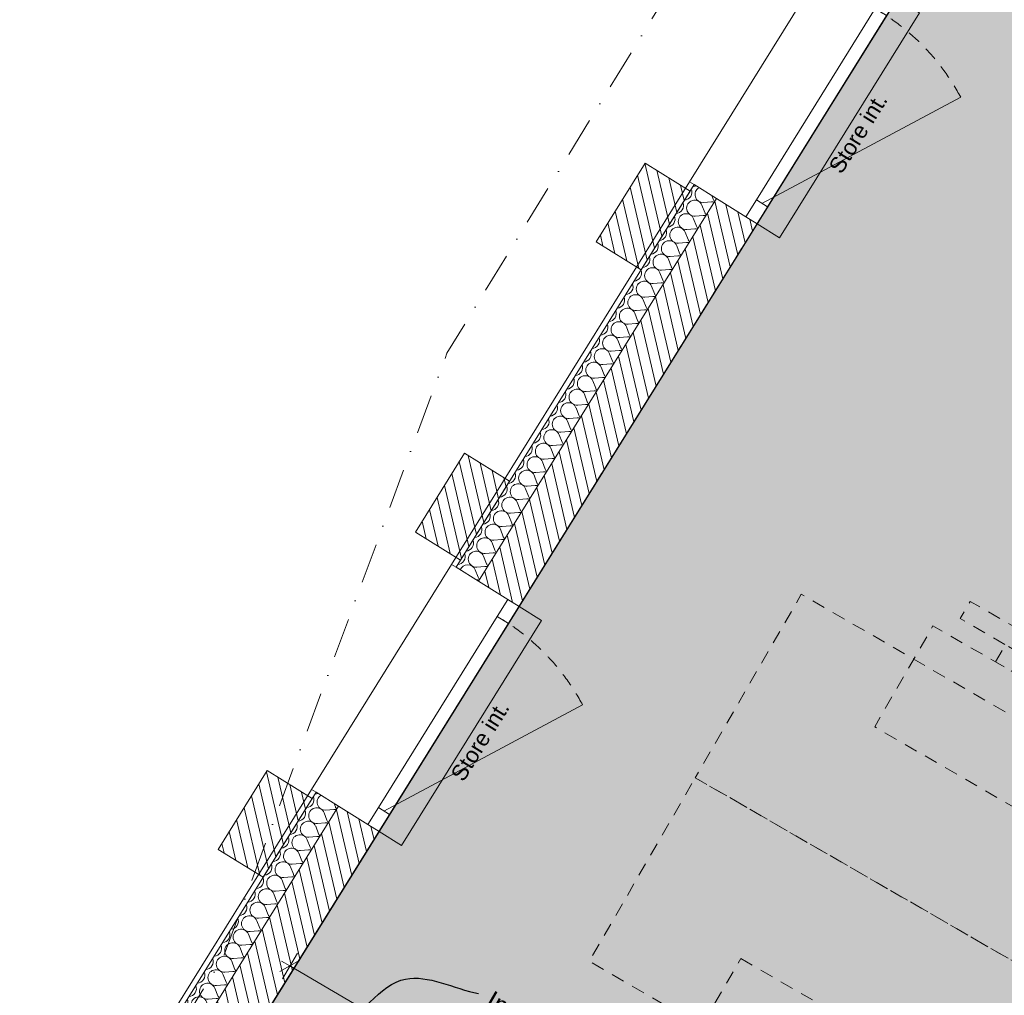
# Model space of a CAD drawing. Header units: millimetres. Extents: x -95266 to 45774, y -33242 to 22435.
# Tile 82 of 88: x -81989 to -78274, y 14528 to 18210. Entities that reach past the tile are written whole.
import ezdxf
from ezdxf.enums import TextEntityAlignment as Align

# ---------------------------------------------------------------- set-up
doc = ezdxf.new("R2010")
doc.units = ezdxf.units.MM
doc.header["$MEASUREMENT"] = 0
for name, pattern in [('! FIN Pointille', [87.5, 50, -37.5]), ('! STR Pointille', [87.5, 50, -37.5]), ('! URB Limite propriété', [300, 150, -75, 0, -75]), ('Tirets petits', [125, 75, -50])]:
    doc.linetypes.add(name, pattern=pattern)
for name, color, linetype in [('01-STR_Dalles.ARCHI', 7, 'Continuous'), ('01-STR_Murs extérieurs.ARCHI', 7, 'Continuous'), ('03-SURFACE _ Utile.ARCHI', 7, 'Continuous'), ('04-SOE_Faux Plafond.ARCHI', 7, 'Continuous'), ('04-SOE_Revetement de sol.ARCHI', 7, 'Continuous'), ('05-INF _ ANNOTATIONS.ARCHI', 7, 'Continuous'), ('05-INF _ COTATIONS.ARCHI', 7, 'Continuous'), ('06-REP _ EQUIP MOBI _ hors marché.ARCHI', 7, 'Continuous'), ('06-REP _ EQUIP MOBI _ marché.ARCHI', 7, 'Continuous'), ('Fenêtres Archicad', 7, 'Continuous'), ('Marques de fenêtre Archicad', 7, 'Continuous'), ('Marques de Zone Archicad', 7, 'Continuous'), ('Nouveau_07-VRD_Terrain EDL_Parcelle.ARCHI', 7, 'Continuous')]:
    doc.layers.add(name, color=color, linetype=linetype)
doc.styles.add('STYLE_GENERE_1', font='arial.ttf')
doc.styles.add('STYLE_GENERE_2', font='arial.ttf')
doc.dimstyles.new('STYLE_GENERE__1', dxfattribs={"dimtxt": 75, "dimasz": 57, "dimexe": 0.18, "dimexo": 50, "dimgap": 0, "dimtad": 1, "dimlfac": 0.001, "dimzin": 0, "dimdsep": 46, "dimtxsty": 'STYLE_GENERE_1', "dimblk": 'ARROWHEAD_2', "dimblk1": 'ARROWHEAD_2', "dimblk2": 'ARROWHEAD_2', "dimcen": 0.09, "dimclrd": 256, "dimclre": 256, "dimclrt": 256, "dimazin": 0, "dimtfac": 1, "dimtdec": 4, "dimtmove": 0, "dimatfit": 3, "dimfxl": 0, "dimtolj": 1, "dimtzin": 0, "dimarcsym": 0})
doc.dimstyles.new('STYLE_GENERE__2', dxfattribs={"dimtxt": 0.18, "dimasz": 57, "dimexe": 0.18, "dimexo": 0.0625, "dimgap": 0, "dimtad": 0, "dimtih": 1, "dimtoh": 1, "dimdec": 4, "dimzin": 0, "dimdsep": 46, "dimcen": 0.09, "dimadec": 0, "dimazin": 0, "dimtfac": 1, "dimtdec": 4, "dimtmove": 0, "dimatfit": 3, "dimldrblk": 'ARROWHEAD_16', "dimfxl": 0, "dimtolj": 1, "dimtzin": 0, "dimarcsym": 0})
pattern_1 = [(283.12592, (0, 0), (36.52025, 8.515946), [])]

# ---------------------------------------------------------------- blocks, each defined once
blk = doc.blocks.new('Dalle_1_2', base_point=(-76490.4, 21808.4))
at = {"layer": '01-STR_Dalles.ARCHI', "color": 7, "linetype": 'Continuous', "lineweight": 5, "flags": 128}
blk.add_lwpolyline([(-76490.4, 21808.4), (-87291.7, 4437.9), (-82006.1, 1387.3), (-82425.9, 539.4), (-77581.8, -2296.9), (-72433.7, 6489), (-56478, -2855), (-54056.4, -4268.9), (-54717.7, -5397.6), (-55839.4, -4740.4), (-56513, -5890.1), (-48741.5, -10399.6), (-47429.1, -8161.6), (-44547, -9851.7), (-45759.6, -11920.3), (-44179.8, -12831.6), (-42533.9, -10035.9), (-41442, -10665.3), (-36023.4, -1555.2)], close=True, dxfattribs=at)
blk = doc.blocks.new('SRU__12_2', base_point=(-72946.4, 17552.5))
at = {"layer": '03-SURFACE _ Utile.ARCHI', "linetype": 'Continuous', "lineweight": 0, "true_color": 0xffdad2}
blk.add_hatch(color=254, dxfattribs=at).paths.add_polyline_path([(-76490.4, 21808.4), (-81271, 14120.2), (-78092.6, 12257.8), (-76599.2, 14806.5), (-75361.8, 14081.5), (-74211.7, 16044.4), (-72270.4, 14906.9), (-72449.2, 14601.8), (-70290.1, 13341.4), (-70031.3, 13189.8), (-69631.6, 12955.6), (-67489.3, 16611.6)])
at = {"layer": 'Marques de Zone Archicad', "color": 7, "lineweight": 5}
for tag, height, style, p in [('ROOM_NAME', 125, 'STYLE_GENERE_2', (-73133.8, 18199.2)), ('DUMMY_861', 125, 'STYLE_GENERE_2', (-72820.4, 18046.8)), ('measuredAreaCode', 100, 'STYLE_GENERE_1', (-73251.7, 18000.8)), ('DUMMY_862', 100, 'STYLE_GENERE_1', (-73349.9, 17830.7)), ('DUMMY_864', 100, 'STYLE_GENERE_1', (-73448.1, 17660.6)), ('DUMMY_863', 100, 'STYLE_GENERE_1', (-73079.3, 17674.4)), ('titleZoneLevel', 100, 'STYLE_GENERE_1', (-73546.3, 17490.5)), ('DUMMY_865', 100, 'STYLE_GENERE_1', (-73111.5, 17466.2))]:
    blk.add_attdef(tag, text='', height=height, rotation=329.9997, dxfattribs=dict(at, style=style)).set_placement(p, align=Align.TOP_LEFT)
blk = doc.blocks.new('Dalle_8_2', base_point=(-87291.7, 4437.9))
at = {"layer": '04-SOE_Faux Plafond.ARCHI', "color": 252, "linetype": 'Tirets petits', "lineweight": 5, "flags": 128}
blk.add_lwpolyline([(-87291.7, 4437.9), (-76490.4, 21808.4), (-36023.4, -1555.2), (-39411.7, -7251.8), (-41500.3, -6028), (-43890.9, -4627.3), (-44756.4, -6104.4), (-53251, -1126.9), (-52156.1, 745.7), (-53422.7, 1487.9), (-53460.6, 1423.2), (-53841, 1646.1), (-57988.5, 4076.8), (-57988.2, 4077.3), (-63007.5, 7016.8), (-62958, 7101.4), (-66320.9, 9071.9), (-66373.3, 8982.4), (-70933.1, 11661), (-70035.8, 13192.4), (-72449.2, 14601.8), (-72270.4, 14906.9), (-74211.7, 16044.4), (-75399.8, 14016.8), (-76572.4, 14703.9), (-78078.4, 12133.6), (-80174.3, 8556.8), (-78961.8, 7856.7), (-78041.3, 9427.6), (-72585.2, 6230.6), (-77581.8, -2296.9), (-82427.2, 536.8), (-82006.1, 1387.3)], close=True, dxfattribs=at)
blk = doc.blocks.new('Dalle_16_2', base_point=(-87291.7, 4437.9))
at = {"layer": '04-SOE_Revetement de sol.ARCHI', "color": 7, "linetype": 'Continuous', "lineweight": 5, "flags": 128}
blk.add_lwpolyline([(-87291.7, 4437.9), (-76490.4, 21808.4), (-50739, 6940.8)], dxfattribs=at)
blk = doc.blocks.new('*X156')
at = {"layer": '01-STR_Murs extérieurs.ARCHI', "color": 7, "linetype": 'Continuous', "lineweight": 5}
for p, q in [((-80802.7, 15251.7), (-80798.1, 15239.8)), ((-80840.6, 15216.8), (-80829.8, 15188.8)), ((-80834.3, 15227), (-80804.4, 15229.6)), ((-80872.3, 15165.8), (-80861.4, 15137.9)), ((-80866, 15176), (-80836.1, 15178.6)), ((-80897.7, 15125), (-80867.8, 15127.7)), ((-80904, 15114.9), (-80893.1, 15086.9)), ((-80935.7, 15063.9), (-80924.8, 15035.9)), ((-80929.3, 15074.1), (-80899.5, 15076.7)), ((-80967.4, 15013), (-80956.5, 14985)), ((-80961, 15023.1), (-80931.1, 15025.8)), ((-80992.7, 14972.2), (-80962.8, 14974.8)), ((-80999, 14962), (-80988.2, 14934)), ((-81030.7, 14911), (-81019.9, 14883.1)), ((-81024.4, 14921.2), (-80994.5, 14923.8)), ((-81062.4, 14860.1), (-81051.5, 14832.1)), ((-81056.1, 14870.3), (-81026.2, 14872.9)), ((-81087.8, 14819.3), (-81057.9, 14821.9)), ((-81094.1, 14809.1), (-81083.2, 14781.2)), ((-81125.8, 14758.2), (-81114.9, 14730.2)), ((-81119.4, 14768.4), (-81089.6, 14771)), ((-81151.1, 14717.4), (-81121.2, 14720)), ((-81157.5, 14707.2), (-81146.6, 14679.3)), ((-81189.1, 14656.3), (-81178.3, 14628.3)), ((-81182.8, 14666.5), (-81152.9, 14669.1)), ((-81220.8, 14605.3), (-81210, 14577.4)), ((-81214.5, 14615.5), (-81184.6, 14618.1)), ((-81246.2, 14564.6), (-81216.3, 14567.2)), ((-81252.5, 14554.4), (-81241.6, 14526.4)), ((-81284.2, 14503.4), (-81273.3, 14475.5)), ((-81277.9, 14513.6), (-81248, 14516.2)), ((-81315.9, 14452.5), (-81305, 14424.5)), ((-81309.5, 14462.7), (-81279.7, 14465.3)), ((-81341.2, 14411.7), (-81311.3, 14414.3)), ((-81347.6, 14401.5), (-81336.7, 14373.6)), ((-81379.2, 14350.6), (-81368.4, 14322.6)), ((-81372.9, 14360.8), (-81343, 14363.4)), ((-81404.6, 14309.8), (-81374.7, 14312.4)), ((-81410.9, 14299.6), (-81400.1, 14271.7)), ((-81442.6, 14248.7), (-81431.7, 14220.7)), ((-81436.3, 14258.9), (-81406.4, 14261.5)), ((-81474.3, 14197.7), (-81463.4, 14169.7)), ((-81468, 14207.9), (-81438.1, 14210.5)), ((-81499.6, 14156.9), (-81469.8, 14159.6)), ((-81506, 14146.8), (-81495.1, 14118.8)), ((-81537.7, 14095.8), (-81526.8, 14067.8)), ((-81531.3, 14106), (-81501.4, 14108.6)), ((-81569.3, 14044.9), (-81558.5, 14016.9)), ((-81563, 14055), (-81533.1, 14057.7)), ((-81594.7, 14004.1), (-81564.8, 14006.7)), ((-81601, 13993.9), (-81590.2, 13965.9)), ((-81632.7, 13942.9), (-81621.8, 13915)), ((-81626.4, 13953.1), (-81596.5, 13955.7)), ((-81658.1, 13902.2), (-81628.2, 13904.8)), ((-81664.4, 13892), (-81653.5, 13864)), ((-81696.1, 13841), (-81685.2, 13813.1)), ((-81689.7, 13851.2), (-81659.9, 13853.8)), ((-81692, 13802.8), (-81691.5, 13802.9))]:
    blk.add_line(p, q, dxfattribs=at)
for centre, start, end in [((-80908.8, 15266.2), 328.1259, 22.4228), ((-80877.1, 15317.2), 273.829, 295.2147), ((-80836.9, 15256.8), 120.9541, 274.9958), ((-80908.8, 15266.2), 273.829, 328.1259), ((-80868.6, 15205.9), 21.256, 274.9958), ((-80770.1, 15250.6), 201.256, 221.6815), ((-80940.5, 15215.3), 273.829, 328.1259), ((-80940.5, 15215.3), 328.1259, 22.4228), ((-80801.8, 15199.7), 74.5703, 94.9958), ((-80972.2, 15164.3), 328.1259, 22.4228), ((-80900.3, 15154.9), 21.256, 274.9958), ((-80833.5, 15148.7), 74.5703, 94.9958), ((-80801.8, 15199.7), 201.256, 221.6815), ((-81003.8, 15113.4), 328.1259, 22.4228), ((-80972.2, 15164.3), 273.829, 328.1259), ((-80932, 15104), 21.256, 274.9958), ((-80865.2, 15097.8), 74.5703, 94.9958), ((-80833.5, 15148.7), 201.256, 221.6815), ((-81003.8, 15113.4), 273.829, 328.1259), ((-80963.6, 15053), 21.256, 274.9958), ((-80865.2, 15097.8), 201.256, 221.6815), ((-81035.5, 15062.4), 273.829, 328.1259), ((-81035.5, 15062.4), 328.1259, 22.4228), ((-80896.8, 15046.8), 74.5703, 94.9958), ((-81067.2, 15011.5), 328.1259, 22.4228), ((-80995.3, 15002.1), 21.256, 274.9958), ((-80928.5, 14995.9), 74.5703, 94.9958), ((-80896.8, 15046.8), 201.256, 221.6815), ((-81098.9, 14960.5), 328.1259, 22.4228), ((-81067.2, 15011.5), 273.829, 328.1259), ((-81027, 14951.1), 21.256, 274.9958), ((-80960.2, 14944.9), 74.5703, 94.9958), ((-80928.5, 14995.9), 201.256, 221.6815), ((-81098.9, 14960.5), 273.829, 328.1259), ((-80960.2, 14944.9), 201.256, 221.6815), ((-81130.6, 14909.5), 328.1259, 22.4228), ((-81058.7, 14900.2), 21.256, 274.9958), ((-80991.9, 14894), 74.5703, 94.9958), ((-81162.3, 14858.6), 328.1259, 22.4228), ((-81130.6, 14909.5), 273.829, 328.1259), ((-81090.4, 14849.2), 21.256, 274.9958), ((-81023.6, 14843), 74.5703, 94.9958), ((-80991.9, 14894), 201.256, 221.6815), ((-81162.3, 14858.6), 273.829, 328.1259), ((-81122.1, 14798.3), 21.256, 274.9958), ((-81055.3, 14792.1), 74.5703, 94.9958), ((-81023.6, 14843), 201.256, 221.6815), ((-81193.9, 14807.6), 273.829, 328.1259), ((-81193.9, 14807.6), 328.1259, 22.4228), ((-81225.6, 14756.7), 328.1259, 22.4228), ((-81153.7, 14747.3), 21.256, 274.9958), ((-81086.9, 14741.1), 74.5703, 94.9958), ((-81055.3, 14792.1), 201.256, 221.6815), ((-81257.3, 14705.7), 328.1259, 22.4228), ((-81225.6, 14756.7), 273.829, 328.1259), ((-81185.4, 14696.4), 21.256, 274.9958), ((-81118.6, 14690.2), 74.5703, 94.9958), ((-81086.9, 14741.1), 201.256, 221.6815), ((-81257.3, 14705.7), 273.829, 328.1259), ((-81217.1, 14645.4), 21.256, 274.9958), ((-81118.6, 14690.2), 201.256, 221.6815), ((-81289, 14654.8), 273.829, 328.1259), ((-81289, 14654.8), 328.1259, 22.4228), ((-81150.3, 14639.2), 74.5703, 94.9958), ((-81320.7, 14603.8), 328.1259, 22.4229), ((-81248.8, 14594.5), 21.256, 274.9958), ((-81182, 14588.2), 74.5703, 94.9958), ((-81150.3, 14639.2), 201.256, 221.6815), ((-81352.4, 14552.9), 328.1259, 22.4229), ((-81320.7, 14603.8), 273.829, 328.1259), ((-81280.5, 14543.5), 21.256, 274.9958), ((-81213.7, 14537.3), 74.5703, 94.9958), ((-81182, 14588.2), 201.256, 221.6816), ((-81352.4, 14552.9), 273.829, 328.1259), ((-81213.7, 14537.3), 201.256, 221.6816), ((-81384, 14501.9), 328.1259, 22.4229), ((-81312.2, 14492.5), 21.256, 274.9958), ((-81245.4, 14486.3), 74.5703, 94.9958), ((-81415.7, 14451), 328.1259, 22.4229), ((-81384, 14501.9), 273.829, 328.1259), ((-81343.8, 14441.6), 21.256, 274.9958), ((-81277, 14435.4), 74.5703, 94.9958), ((-81245.4, 14486.3), 201.256, 221.6816), ((-81415.7, 14451), 273.829, 328.1259), ((-81375.5, 14390.6), 21.256, 274.9958), ((-81308.7, 14384.4), 74.5703, 94.9958), ((-81277, 14435.4), 201.256, 221.6816), ((-81447.4, 14400), 273.829, 328.1259), ((-81447.4, 14400), 328.1259, 22.4229), ((-81479.1, 14349.1), 328.1259, 22.4229), ((-81407.2, 14339.7), 21.256, 274.9958), ((-81340.4, 14333.5), 74.5703, 94.9958), ((-81308.7, 14384.4), 201.256, 221.6816), ((-81510.8, 14298.1), 328.1259, 22.4229), ((-81479.1, 14349.1), 273.829, 328.1259), ((-81438.9, 14288.7), 21.256, 274.9958), ((-81372.1, 14282.5), 74.5703, 94.9958), ((-81340.4, 14333.5), 201.256, 221.6816), ((-81510.8, 14298.1), 273.829, 328.1259), ((-81470.6, 14237.8), 21.256, 274.9958), ((-81372.1, 14282.5), 201.256, 221.6816), ((-81542.5, 14247.2), 273.829, 328.1259), ((-81542.5, 14247.2), 328.1259, 22.4229), ((-81403.8, 14231.6), 74.5703, 94.9958), ((-81574.1, 14196.2), 328.1259, 22.4229), ((-81502.3, 14186.8), 21.256, 274.9958), ((-81435.5, 14180.6), 74.5703, 94.9958), ((-81403.8, 14231.6), 201.256, 221.6816), ((-81605.8, 14145.3), 328.1259, 22.4229), ((-81574.1, 14196.2), 273.829, 328.1259), ((-81533.9, 14135.9), 21.256, 274.9958), ((-81467.1, 14129.7), 74.5703, 94.9958), ((-81435.5, 14180.6), 201.256, 221.6816), ((-81605.8, 14145.3), 273.829, 328.1259), ((-81467.1, 14129.7), 201.256, 221.6816), ((-81637.5, 14094.3), 328.1259, 22.4229), ((-81565.6, 14084.9), 21.256, 274.9958), ((-81498.8, 14078.7), 74.5703, 94.9958), ((-81669.2, 14043.4), 328.1259, 22.4229), ((-81637.5, 14094.3), 273.829, 328.1259), ((-81597.3, 14034), 21.256, 274.9958), ((-81530.5, 14027.8), 74.5703, 94.9958), ((-81498.8, 14078.7), 201.256, 221.6816), ((-81669.2, 14043.4), 273.829, 328.1259), ((-81629, 13983), 21.256, 274.9958), ((-81562.2, 13976.8), 74.5702, 94.9958), ((-81530.5, 14027.8), 201.256, 221.6816), ((-81700.9, 13992.4), 273.829, 328.1259), ((-81700.9, 13992.4), 328.1259, 22.4229), ((-81732.6, 13941.4), 328.1259, 22.4229), ((-81660.7, 13932.1), 21.256, 274.9958), ((-81593.9, 13925.9), 74.5702, 94.9958), ((-81562.2, 13976.8), 201.256, 221.6816), ((-81764.2, 13890.5), 328.1259, 22.4229), ((-81732.6, 13941.4), 273.829, 328.1259), ((-81692.4, 13881.1), 21.256, 274.9958), ((-81625.6, 13874.9), 74.5702, 94.9958), ((-81593.9, 13925.9), 201.256, 221.6816), ((-81764.2, 13890.5), 273.829, 328.1259), ((-81724, 13830.2), 21.256, 160.2484), ((-81625.6, 13874.9), 201.256, 221.6816), ((-81795.9, 13839.5), 20.3112, 22.4229), ((-81657.2, 13824), 74.5702, 94.9958), ((-81688.9, 13773), 74.5702, 94.9958), ((-81657.2, 13824), 201.256, 221.6816)]:
    blk.add_arc(centre, 30, start, end, dxfattribs=at)
blk = doc.blocks.new('*X157')
at = {"layer": '01-STR_Murs extérieurs.ARCHI', "color": 7, "linetype": 'Continuous', "lineweight": 5}
for p, q in [((-79377.5, 17545.9), (-79372.3, 17532.6)), ((-79414.9, 17509.6), (-79404, 17481.7)), ((-79408.5, 17519.8), (-79378.7, 17522.4)), ((-79440.2, 17468.9), (-79410.3, 17471.5)), ((-79446.6, 17458.7), (-79435.7, 17430.7)), ((-79478.3, 17407.7), (-79467.4, 17379.8)), ((-79471.9, 17417.9), (-79442, 17420.5)), ((-79509.9, 17356.8), (-79499.1, 17328.8)), ((-79503.6, 17367), (-79473.7, 17369.6)), ((-79535.3, 17316), (-79505.4, 17318.6)), ((-79541.6, 17305.8), (-79530.7, 17277.9)), ((-79573.3, 17254.9), (-79562.4, 17226.9)), ((-79567, 17265.1), (-79537.1, 17267.7)), ((-79605, 17203.9), (-79594.1, 17176)), ((-79598.6, 17214.1), (-79568.8, 17216.7)), ((-79630.3, 17163.2), (-79600.4, 17165.8)), ((-79636.7, 17153), (-79625.8, 17125)), ((-79668.3, 17102), (-79657.5, 17074.1)), ((-79662, 17112.2), (-79632.1, 17114.8)), ((-79700, 17051.1), (-79689.2, 17023.1)), ((-79693.7, 17061.2), (-79663.8, 17063.9)), ((-79731.7, 17000.1), (-79720.8, 16972.1)), ((-79725.4, 17010.3), (-79695.5, 17012.9)), ((-79763.4, 16949.2), (-79752.5, 16921.2)), ((-79757.1, 16959.3), (-79727.2, 16962)), ((-79788.7, 16908.4), (-79758.9, 16911)), ((-79795.1, 16898.2), (-79784.2, 16870.2)), ((-79826.8, 16847.2), (-79815.9, 16819.3)), ((-79820.4, 16857.4), (-79790.5, 16860)), ((-79858.4, 16796.3), (-79847.6, 16768.3)), ((-79852.1, 16806.5), (-79822.2, 16809.1)), ((-79883.8, 16755.5), (-79853.9, 16758.1)), ((-79890.1, 16745.3), (-79879.3, 16717.4)), ((-79921.8, 16694.4), (-79910.9, 16666.4)), ((-79915.5, 16704.6), (-79885.6, 16707.2)), ((-79953.5, 16643.4), (-79942.6, 16615.5)), ((-79947.2, 16653.6), (-79917.3, 16656.2)), ((-79978.8, 16602.7), (-79949, 16605.3)), ((-79985.2, 16592.5), (-79974.3, 16564.5)), ((-80016.9, 16541.5), (-80006, 16513.6)), ((-80010.5, 16551.7), (-79980.6, 16554.3)), ((-80042.2, 16500.8), (-80012.3, 16503.4)), ((-80048.5, 16490.6), (-80037.7, 16462.6)), ((-80080.2, 16439.6), (-80069.4, 16411.7)), ((-80073.9, 16449.8), (-80044, 16452.4)), ((-80111.9, 16388.7), (-80101, 16360.7)), ((-80105.6, 16398.9), (-80075.7, 16401.5)), ((-80137.3, 16347.9), (-80107.4, 16350.5)), ((-80143.6, 16337.7), (-80132.7, 16309.8)), ((-80175.3, 16286.8), (-80164.4, 16258.8)), ((-80168.9, 16297), (-80139.1, 16299.6)), ((-80207, 16235.8), (-80196.1, 16207.9)), ((-80200.6, 16246), (-80170.7, 16248.6)), ((-80232.3, 16195.1), (-80202.4, 16197.7)), ((-80238.6, 16184.9), (-80227.8, 16156.9)), ((-80270.3, 16133.9), (-80259.5, 16106)), ((-80264, 16144.1), (-80234.1, 16146.7)), ((-80266.3, 16095.7), (-80265.8, 16095.8))]:
    blk.add_line(p, q, dxfattribs=at)
for centre, start, end in [((-79451.4, 17610), 273.8289, 297.1684), ((-79411.2, 17549.7), 119.0743, 274.9958), ((-79483, 17559.1), 273.8289, 328.1259), ((-79483, 17559.1), 328.1259, 22.4229), ((-79514.7, 17508.1), 328.1259, 22.4229), ((-79442.8, 17498.8), 21.256, 274.9958), ((-79376, 17492.5), 74.5703, 94.9958), ((-79344.4, 17543.5), 201.256, 221.6815), ((-79546.4, 17457.2), 328.1259, 22.4229), ((-79514.7, 17508.1), 273.8289, 328.1259), ((-79474.5, 17447.8), 21.256, 274.9958), ((-79407.7, 17441.6), 74.5703, 94.9958), ((-79376, 17492.5), 201.256, 221.6815), ((-79546.4, 17457.2), 273.829, 328.1259), ((-79506.2, 17396.8), 21.256, 274.9958), ((-79407.7, 17441.6), 201.256, 221.6815), ((-79578.1, 17406.2), 273.829, 328.1259), ((-79578.1, 17406.2), 328.1259, 22.4229), ((-79439.4, 17390.6), 74.5703, 94.9958), ((-79609.8, 17355.3), 328.1259, 22.4229), ((-79537.9, 17345.9), 21.256, 274.9958), ((-79471.1, 17339.7), 74.5703, 94.9958), ((-79439.4, 17390.6), 201.256, 221.6815), ((-79641.5, 17304.3), 328.1259, 22.4229), ((-79609.8, 17355.3), 273.829, 328.1259), ((-79569.6, 17294.9), 21.256, 274.9958), ((-79502.8, 17288.7), 74.5703, 94.9958), ((-79471.1, 17339.7), 201.256, 221.6815), ((-79641.5, 17304.3), 273.829, 328.1259), ((-79601.3, 17244), 21.256, 274.9958), ((-79502.8, 17288.7), 201.256, 221.6815), ((-79673.1, 17253.4), 273.829, 328.1259), ((-79673.1, 17253.4), 328.1259, 22.4229), ((-79534.5, 17237.8), 74.5703, 94.9958), ((-79704.8, 17202.4), 328.1259, 22.4229), ((-79632.9, 17193), 21.256, 274.9958), ((-79566.1, 17186.8), 74.5703, 94.9958), ((-79534.5, 17237.8), 201.256, 221.6815), ((-79736.5, 17151.5), 328.1259, 22.4229), ((-79704.8, 17202.4), 273.829, 328.1259), ((-79664.6, 17142.1), 21.256, 274.9958), ((-79597.8, 17135.9), 74.5703, 94.9958), ((-79566.1, 17186.8), 201.256, 221.6815), ((-79736.5, 17151.5), 273.829, 328.1259), ((-79768.2, 17100.5), 328.1259, 22.4229), ((-79696.3, 17091.1), 21.256, 274.9958), ((-79629.5, 17084.9), 74.5703, 94.9958), ((-79597.8, 17135.9), 201.256, 221.6815), ((-79799.9, 17049.6), 328.1259, 22.4229), ((-79768.2, 17100.5), 273.829, 328.1259), ((-79728, 17040.2), 21.256, 274.9958), ((-79661.2, 17034), 74.5703, 94.9958), ((-79629.5, 17084.9), 201.256, 221.6815), ((-79799.9, 17049.6), 273.829, 328.1259), ((-79759.7, 16989.2), 21.256, 274.9958), ((-79661.2, 17034), 201.256, 221.6815), ((-79831.6, 16998.6), 273.829, 328.1259), ((-79831.6, 16998.6), 328.1259, 22.4229), ((-79692.9, 16983), 74.5703, 94.9958), ((-79863.2, 16947.7), 328.1259, 22.4229), ((-79791.4, 16938.3), 21.256, 274.9958), ((-79724.6, 16932.1), 74.5703, 94.9958), ((-79692.9, 16983), 201.256, 221.6815), ((-79894.9, 16896.7), 328.1259, 22.4229), ((-79863.2, 16947.7), 273.829, 328.1259), ((-79823, 16887.3), 21.256, 274.9958), ((-79756.2, 16881.1), 74.5703, 94.9958), ((-79724.6, 16932.1), 201.256, 221.6815), ((-79894.9, 16896.7), 273.829, 328.1259), ((-79854.7, 16836.4), 21.256, 274.9958), ((-79756.2, 16881.1), 201.256, 221.6815), ((-79926.6, 16845.7), 273.829, 328.1259), ((-79926.6, 16845.7), 328.1259, 22.4229), ((-79787.9, 16830.2), 74.5703, 94.9958), ((-79958.3, 16794.8), 328.1259, 22.4229), ((-79886.4, 16785.4), 21.256, 274.9958), ((-79819.6, 16779.2), 74.5703, 94.9958), ((-79787.9, 16830.2), 201.256, 221.6815), ((-79990, 16743.8), 328.1259, 22.4229), ((-79958.3, 16794.8), 273.829, 328.1259), ((-79918.1, 16734.5), 21.256, 274.9958), ((-79851.3, 16728.3), 74.5703, 94.9958), ((-79819.6, 16779.2), 201.256, 221.6815), ((-79990, 16743.8), 273.829, 328.1259), ((-79851.3, 16728.3), 201.256, 221.6815), ((-80021.7, 16692.9), 328.1259, 22.4229), ((-79949.8, 16683.5), 21.256, 274.9958), ((-79883, 16677.3), 74.5703, 94.9958), ((-80053.3, 16641.9), 328.1259, 22.4229), ((-80021.7, 16692.9), 273.829, 328.1259), ((-79981.5, 16632.6), 21.256, 274.9958), ((-79914.7, 16626.4), 74.5703, 94.9958), ((-79883, 16677.3), 201.256, 221.6815), ((-80053.3, 16641.9), 273.829, 328.1259), ((-80013.1, 16581.6), 21.256, 274.9958), ((-79946.3, 16575.4), 74.5703, 94.9958), ((-79914.7, 16626.4), 201.256, 221.6816), ((-80085, 16591), 273.829, 328.1259), ((-80085, 16591), 328.1259, 22.4229), ((-80116.7, 16540), 328.1259, 22.4229), ((-80044.8, 16530.7), 21.256, 274.9958), ((-79978, 16524.4), 74.5703, 94.9958), ((-79946.3, 16575.4), 201.256, 221.6816), ((-80148.4, 16489.1), 328.1259, 22.4229), ((-80116.7, 16540), 273.829, 328.1259), ((-80076.5, 16479.7), 21.256, 274.9958), ((-80009.7, 16473.5), 74.5703, 94.9958), ((-79978, 16524.4), 201.256, 221.6816), ((-80148.4, 16489.1), 273.829, 328.1259), ((-80108.2, 16428.7), 21.256, 274.9958), ((-80009.7, 16473.5), 201.256, 221.6816), ((-80180.1, 16438.1), 273.829, 328.1259), ((-80180.1, 16438.1), 328.1259, 22.4228), ((-80041.4, 16422.5), 74.5703, 94.9958), ((-80211.8, 16387.2), 328.1259, 22.4228), ((-80139.9, 16377.8), 21.256, 274.9958), ((-80073.1, 16371.6), 74.5703, 94.9958), ((-80041.4, 16422.5), 201.256, 221.6816), ((-80243.4, 16336.2), 328.1259, 22.4228), ((-80211.8, 16387.2), 273.829, 328.1259), ((-80171.6, 16326.8), 21.256, 274.9958), ((-80104.8, 16320.6), 74.5703, 94.9958), ((-80073.1, 16371.6), 201.256, 221.6816), ((-80243.4, 16336.2), 273.829, 328.1259), ((-80104.8, 16320.6), 201.256, 221.6816), ((-80275.1, 16285.3), 328.1259, 22.4228), ((-80203.2, 16275.9), 21.256, 274.9958), ((-80136.4, 16269.7), 74.5703, 94.9958), ((-80306.8, 16234.3), 328.1259, 22.4228), ((-80275.1, 16285.3), 273.829, 328.1259), ((-80234.9, 16224.9), 21.256, 274.9958), ((-80168.1, 16218.7), 74.5703, 94.9958), ((-80136.4, 16269.7), 201.256, 221.6816), ((-80306.8, 16234.3), 273.829, 328.1259), ((-80266.6, 16174), 21.256, 274.9958), ((-80199.8, 16167.8), 74.5703, 94.9958), ((-80168.1, 16218.7), 201.256, 221.6816), ((-80338.5, 16183.4), 273.829, 328.1259), ((-80338.5, 16183.4), 328.1259, 22.4228), ((-80370.2, 16132.4), 20.3107, 22.4228), ((-80298.3, 16123), 21.256, 160.2487), ((-80231.5, 16116.8), 74.5703, 94.9958), ((-80199.8, 16167.8), 201.256, 221.6816), ((-80263.2, 16065.9), 74.5703, 94.9958), ((-80231.5, 16116.8), 201.256, 221.6816)]:
    blk.add_arc(centre, 30, start, end, dxfattribs=at)
blk = doc.blocks.new('Fenêtre 27')
at = {"layer": 'Fenêtres Archicad', "color": 8, "linetype": 'Continuous', "lineweight": 5}
blk.add_line((425, -25), (-311.1, 400), dxfattribs=at)
at = {"layer": 'Fenêtres Archicad', "color": 7, "linetype": 'Continuous', "lineweight": 5}
for p, q in [((-500, 0), (500, 0)), ((-500, 0), (-425, 0)), ((-500, 0), (-500, -50)), ((-500, 0), (-500, -50)), ((-425, 0), (-425, -50)), ((-425, 0), (425, 0)), ((425, -50), (425, 0)), ((425, 0), (500, 0)), ((500, 0), (500, -50)), ((500, 0), (500, -50)), ((-425, -50), (-500, -50)), ((-500, -50), (-500, -180)), ((425, -50), (-425, -50)), ((500, -50), (425, -50)), ((500, -50), (500, -180)), ((-500, -180), (-500, -280)), ((500, -180), (500, -280)), ((-500, -280), (-500, -300)), ((500, -280), (500, -300)), ((-500, -300), (500, -300))]:
    blk.add_line(p, q, dxfattribs=at)
at = {"layer": 'Fenêtres Archicad', "color": 8, "linetype": '! FIN Pointille', "lineweight": 5}
blk.add_arc((425, -25), 850, 150, 180, dxfattribs=at)
blk = doc.blocks.new('Marque fenêtre 27')
at = {"layer": 'Marques de fenêtre Archicad', "color": 7, "lineweight": 5, "style": 'STYLE_GENERE_1'}
for tag, p in [('DUMMY_233', (-164.7, -405.7)), ('strCust1Value', (-164.7, -419.4))]:
    blk.add_attdef(tag, text='', height=60, dxfattribs=at).set_placement(p, align=Align.TOP_LEFT)
blk = doc.blocks.new('Mur_17_2', base_point=(-87291.7, 4437.9))
at = {"layer": '01-STR_Murs extérieurs.ARCHI', "linetype": 'Continuous', "lineweight": 0, "true_color": 0x000000}
h = blk.add_hatch(dxfattribs=at)
h.set_pattern_fill('Hachure_simple_0002', color=18, style=0, pattern_type=2)
h.set_pattern_definition(pattern_1)
h.paths.add_polyline_path([(-80257.9, 16090.5), (-80105, 15995.4), (-79206.9, 17439.8), (-79359.7, 17534.9)])
h = blk.add_hatch(dxfattribs=at)
h.set_pattern_fill('Hachure_simple_0002', color=18, style=0, pattern_type=2)
h.set_pattern_definition(pattern_1)
h.paths.add_polyline_path([(-81683.6, 13797.6), (-81530.8, 13702.6), (-80633.1, 15146.2), (-80785.9, 15241.3)])
at = {"layer": '01-STR_Murs extérieurs.ARCHI', "color": 7, "linetype": 'Continuous', "lineweight": 5}
for p, q in [((-79444.6, 17587.7), (-80342.8, 16143.3)), ((-79444.6, 17587.7), (-79461.6, 17598.2)), ((-79359.7, 17534.9), (-79444.6, 17587.7)), ((-79359.7, 17534.9), (-80257.9, 16090.5)), ((-79249.3, 17466.2), (-79359.7, 17534.9)), ((-79206.9, 17439.8), (-79249.3, 17466.2)), ((-80342.8, 16143.3), (-80359.8, 16153.9)), ((-80257.9, 16090.5), (-80342.8, 16143.3)), ((-80147.5, 16021.8), (-80257.9, 16090.5)), ((-80105, 15995.4), (-80147.5, 16021.8)), ((-80870.9, 15294.1), (-81768.5, 13850.4)), ((-80870.9, 15294.1), (-80887.8, 15304.6)), ((-80785.9, 15241.3), (-80870.9, 15294.1)), ((-80785.9, 15241.3), (-81683.6, 13797.6)), ((-80675.5, 15172.6), (-80785.9, 15241.3)), ((-80633.1, 15146.2), (-80675.5, 15172.6))]:
    blk.add_line(p, q, dxfattribs=at)
at = {"layer": '01-STR_Murs extérieurs.ARCHI', "color": 7, "linetype": 'Continuous', "lineweight": 5, "flags": 128}
for points in [[(-79461.6, 17598.2), (-80359.8, 16153.9)], [(-80105, 15995.4), (-79206.9, 17439.8)], [(-80887.8, 15304.6), (-81785.5, 13861)], [(-81530.8, 13702.6), (-80633.1, 15146.2)]]:
    blk.add_lwpolyline(points, dxfattribs=at)
at = {"layer": '01-STR_Murs extérieurs.ARCHI', "color": 7, "lineweight": 5}
for name in ['*X157', '*X156']:
    blk.add_blockref(name, (0, 0), dxfattribs=at)
at = {"layer": 'Fenêtres Archicad', "color": 7, "linetype": 'Continuous', "lineweight": 5, "zscale": 1000, "rotation": 238.1259194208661}
for p in [(-78942.8, 17864.4), (-80369, 15570.8)]:
    blk.add_blockref('Fenêtre 27', p, dxfattribs=at)
at = {"layer": 'Marques de fenêtre Archicad', "color": 8, "lineweight": 5}
ref = blk.add_blockref('Marque fenêtre 27', (-79197.6, 18022.9), dxfattribs=dict(at, rotation=58.12591942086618))
ref.add_attrib('strCust1Value', 'Store int.', dxfattribs={"color": 7, "lineweight": 5, "height": 60, "rotation": 58.1259, "style": 'STYLE_GENERE_1'}).set_placement((-78940, 17655.1), align=Align.TOP_LEFT)
ref = blk.add_blockref('Marque fenêtre 27', (-80623.8, 15729.2), dxfattribs=dict(at, rotation=58.12591942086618))
ref.add_attrib('strCust1Value', 'Store int.', dxfattribs={"color": 7, "lineweight": 5, "height": 60, "rotation": 58.1259, "style": 'STYLE_GENERE_1'}).set_placement((-80366.2, 15361.5), align=Align.TOP_LEFT)
blk = doc.blocks.new('Mur_59_2', base_point=(-81070.4, 14973.2))
at = {"layer": '01-STR_Murs extérieurs.ARCHI', "linetype": 'Continuous', "lineweight": 0, "true_color": 0x000000}
h = blk.add_hatch(dxfattribs=at)
h.set_pattern_fill('Hachure_simple_0002', color=18, style=0, pattern_type=2)
h.set_pattern_definition([(103.12592, (0, 0), (36.52025, 8.515946), [])])
h.paths.add_polyline_path([(-81070.4, 14973.2), (-80885.6, 15270.4), (-81055.4, 15376), (-81240.2, 15078.8)])
at = {"layer": '01-STR_Murs extérieurs.ARCHI', "color": 7, "linetype": 'Continuous', "lineweight": 5, "flags": 128}
for points in [[(-81055.4, 15376), (-81240.2, 15078.8)], [(-80885.6, 15270.4), (-81055.4, 15376)], [(-81070.4, 14973.2), (-80885.6, 15270.4)], [(-81240.2, 15078.8), (-81070.4, 14973.2)]]:
    blk.add_lwpolyline(points, dxfattribs=at)
blk = doc.blocks.new('Mur_73_2', base_point=(-79644.6, 17266.1))
at = {"layer": '01-STR_Murs extérieurs.ARCHI', "linetype": 'Continuous', "lineweight": 0, "true_color": 0x000000}
h = blk.add_hatch(dxfattribs=at)
h.set_pattern_fill('Hachure_simple_0002', color=18, style=0, pattern_type=2)
h.set_pattern_definition([(103.12592, (0, 0), (36.52025, 8.515946), [])])
h.paths.add_polyline_path([(-79644.6, 17266.1), (-79459.8, 17563.3), (-79629.6, 17669), (-79814.4, 17371.7)])
at = {"layer": '01-STR_Murs extérieurs.ARCHI', "color": 7, "linetype": 'Continuous', "lineweight": 5, "flags": 128}
for points in [[(-79629.6, 17669), (-79814.4, 17371.7)], [(-79459.8, 17563.3), (-79629.6, 17669)], [(-79644.6, 17266.1), (-79459.8, 17563.3)], [(-79814.4, 17371.7), (-79644.6, 17266.1)]]:
    blk.add_lwpolyline(points, dxfattribs=at)
blk = doc.blocks.new('Mur_96_2', base_point=(-80325.8, 16170.6))
at = {"layer": '01-STR_Murs extérieurs.ARCHI', "linetype": 'Continuous', "lineweight": 0, "true_color": 0x000000}
h = blk.add_hatch(dxfattribs=at)
h.set_pattern_fill('Hachure_simple_0002', color=18, style=0, pattern_type=2)
h.set_pattern_definition([(103.12592, (0, 0), (36.52025, 8.515946), [])])
h.paths.add_polyline_path([(-80325.8, 16170.6), (-80141, 16467.8), (-80310.8, 16573.4), (-80495.7, 16276.2)])
at = {"layer": '01-STR_Murs extérieurs.ARCHI', "color": 7, "linetype": 'Continuous', "lineweight": 5, "flags": 128}
for points in [[(-80310.8, 16573.4), (-80495.7, 16276.2)], [(-80141, 16467.8), (-80310.8, 16573.4)], [(-80325.8, 16170.6), (-80141, 16467.8)], [(-80495.7, 16276.2), (-80325.8, 16170.6)]]:
    blk.add_lwpolyline(points, dxfattribs=at)
blk = doc.blocks.new('Poste de travail de bureau unique 27[30]_2', base_point=(-78054.5, 14548.9))
at = {"layer": '06-REP _ EQUIP MOBI _ hors marché.ARCHI', "color": 252, "linetype": '! STR Pointille', "lineweight": 5, "flags": 128}
for points in [[(-78054.5, 14548.9), (-79440.1, 15348.9), (-79040.1, 16041.7), (-77654.5, 15241.7)], [(-77996.3, 15779.7), (-78033.8, 15714.7), (-78440.8, 15949.7), (-78403.3, 16014.7)], [(-78226.4, 15231.2), (-78763.3, 15541.2), (-78543.3, 15922.3), (-78006.4, 15612.3)], [(-78307.3, 15786), (-78269.8, 15851), (-78204.8, 15813.5), (-78242.3, 15748.5)]]:
    blk.add_lwpolyline(points, close=True, dxfattribs=at)
blk = doc.blocks.new('Poste de travail de bureau unique 27[31]_2', base_point=(-79440.1, 15348.9))
at = {"layer": '06-REP _ EQUIP MOBI _ hors marché.ARCHI', "color": 252, "linetype": '! STR Pointille', "lineweight": 5, "flags": 128}
for points in [[(-79440.1, 15348.9), (-78054.5, 14548.9), (-78454.5, 13856.1), (-79840.1, 14656.1)], [(-79268.3, 14666.5), (-78731.4, 14356.5), (-78951.4, 13975.5), (-79488.3, 14285.5)], [(-79498.3, 14118.1), (-79460.8, 14183), (-79053.8, 13948), (-79091.3, 13883.1)], [(-79187.3, 14111.7), (-79224.8, 14046.8), (-79289.8, 14084.3), (-79252.3, 14149.2)]]:
    blk.add_lwpolyline(points, close=True, dxfattribs=at)
blk = doc.blocks.new('Stores vénitiens 27[104]_2', base_point=(-80020.2, 15942.7))
at = {"layer": '06-REP _ EQUIP MOBI _ marché.ARCHI', "color": 8, "linetype": 'Continuous', "lineweight": 5}
for p, q in [((-80633.1, 15146.2), (-80105.1, 15995.5)), ((-80105.1, 15995.5), (-80020.2, 15942.7)), ((-80020.2, 15942.7), (-80548.1, 15093.4)), ((-80548.1, 15093.4), (-80633.1, 15146.2))]:
    blk.add_line(p, q, dxfattribs=at)
blk = doc.blocks.new('Stores vénitiens 27[105]_2', base_point=(-78594, 18236.3))
at = {"layer": '06-REP _ EQUIP MOBI _ marché.ARCHI', "color": 8, "linetype": 'Continuous', "lineweight": 5}
for p, q in [((-79206.9, 17439.8), (-78678.9, 18289.1)), ((-78678.9, 18289.1), (-78594, 18236.3)), ((-78594, 18236.3), (-79121.9, 17387)), ((-79121.9, 17387), (-79206.9, 17439.8))]:
    blk.add_line(p, q, dxfattribs=at)
blk = doc.blocks.new('*D768')
at = {"layer": '05-INF _ COTATIONS.ARCHI', "color": 251, "linetype": 'Continuous', "lineweight": 5, "true_color": 0x666666}
for p, q in [((-74559.5, 20693.9), (-74462.4, 20637.1)), ((-74489.5, 20627.9), (-74532.3, 20703.1)), ((-74492.4, 20697.1), (-74510.9, 20665.5)), ((-74510.9, 20665.5), (-79093.7, 12844.4)), ((-79142.2, 12872.8), (-79045.1, 12816)), ((-79072.3, 12806.8), (-79115.1, 12882))]:
    blk.add_line(p, q, dxfattribs=at)
at = {"layer": '05-INF _ COTATIONS.ARCHI', "color": 251, "lineweight": 5, "true_color": 0x666666, "char_height": 75, "attachment_point": 7, "rotation": 59.632, "style": 'STYLE_GENERE_1'}
for s, insert in [('\\A1;{\\pql;\\fArial|b0|i0|c0|p0;\\W1.000000;9,06}', (-76851.4, 16700.9)), ('\\A1;{\\pql;\\fArial|b0|i0|c0|p0;\\W1.000000;8}', (-79095.6, 12870.7))]:
    blk.add_mtext(s, dxfattribs=dict(at, insert=insert))
blk = doc.blocks.new('ARROWHEAD_2')
at = {"color": 0, "linetype": 'Continuous', "lineweight": 0}
for p, q in [((-0.378, -0.655), (0.378, 0.655)), ((0, 0), (-1, 0))]:
    blk.add_line(p, q, dxfattribs=at)
blk = doc.blocks.new('*D808')
at = {"layer": '05-INF _ COTATIONS.ARCHI', "color": 251, "linetype": 'Continuous', "lineweight": 5, "true_color": 0x666666}
for p, q in [((-80997.9, 14590.2), (-80941.1, 14687.3)), ((-80931.9, 14660.2), (-81007.1, 14617.4)), ((-81001.1, 14657.3), (-80969.5, 14638.8)), ((-80969.5, 14638.8), (-77789.3, 12775.4)), ((-77817.8, 12726.8), (-77760.9, 12823.9)), ((-77751.7, 12796.8), (-77827, 12753.9)), ((-77789.3, 12775.4), (-77724.6, 12737.4))]:
    blk.add_line(p, q, dxfattribs=at)
at = {"layer": '05-INF _ COTATIONS.ARCHI', "color": 251, "lineweight": 5, "true_color": 0x666666, "char_height": 75, "attachment_point": 7, "rotation": 329.632, "style": 'STYLE_GENERE_1'}
for s, insert in [('\\A1;{\\pql;\\fArial|b0|i0|c0|p0;\\W1.000000;3,69}', (-79482.9, 13785.1)), ('\\A1;{\\pql;\\fArial|b0|i0|c0|p0;\\W1.000000;7}', (-77849.8, 12828.2))]:
    blk.add_mtext(s, dxfattribs=dict(at, insert=insert))
blk = doc.blocks.new('ARROWHEAD_16')
at = {"linetype": 'Continuous', "lineweight": 0}
blk.add_hatch(color=0, dxfattribs=at).paths.add_polyline_path([(-0.9093, 0.525), (0, 0), (-0.9093, -0.525)])
at = {"color": 0, "linetype": 'Continuous', "lineweight": 0}
blk.add_line((0, 0), (-1, 0), dxfattribs=at)

msp = doc.modelspace()

# ---------------------------------------------------------------- linework, layer by layer
at = {"layer": '03-SURFACE _ Utile.ARCHI', "color": 254, "linetype": 'Continuous', "lineweight": 0, "true_color": 0xffdad2, "flags": 128}
msp.add_lwpolyline([(-76490.431, 21808.373), (-81271.048, 14120.241), (-78092.561, 12257.821), (-76599.17, 14806.508), (-75361.847, 14081.504), (-74211.719, 16044.362), (-72270.427, 14906.871), (-72449.172, 14601.818), (-70290.136, 13341.429), (-70031.297, 13189.763), (-69631.598, 12955.561), (-67489.348, 16611.618)], close=True, dxfattribs=at)
at = {"layer": 'Nouveau_07-VRD_Terrain EDL_Parcelle.ARCHI', "color": 1, "linetype": '! URB Limite propriété', "lineweight": 15, "flags": 128}
msp.add_lwpolyline([(-77016.379, 22434.535), (-80376.932, 16951.425), (-81220.579, 14671.5), (-87656.289, 4325.036)], dxfattribs=at)

# ---------------------------------------------------------------- block references
at = {"layer": '01-STR_Dalles.ARCHI', "color": 7, "linetype": 'Continuous', "lineweight": 5}
msp.add_blockref('Dalle_1_2', (-76490.431, 21808.373), dxfattribs=at)
at = {"layer": '01-STR_Murs extérieurs.ARCHI', "color": 7, "lineweight": 5}
for name, p in [('Mur_17_2', (-87291.697, 4437.903)), ('Mur_73_2', (-79644.603, 17266.119)), ('Mur_96_2', (-80325.825, 16170.585)), ('Mur_59_2', (-81070.382, 14973.198))]:
    msp.add_blockref(name, p, dxfattribs=at)
at = {"layer": '03-SURFACE _ Utile.ARCHI', "color": 7, "linetype": 'Continuous', "lineweight": 5}
msp.add_blockref('SRU__12_2', (-72946.365, 17552.498), dxfattribs=at)
at = {"layer": '04-SOE_Faux Plafond.ARCHI', "color": 252, "linetype": 'Tirets petits', "lineweight": 5}
msp.add_blockref('Dalle_8_2', (-87291.697, 4437.903), dxfattribs=at)
at = {"layer": '04-SOE_Revetement de sol.ARCHI', "color": 7, "linetype": 'Continuous', "lineweight": 5}
msp.add_blockref('Dalle_16_2', (-87291.697, 4437.903), dxfattribs=at)
at = {"layer": '06-REP _ EQUIP MOBI _ hors marché.ARCHI', "color": 252, "linetype": '! STR Pointille', "lineweight": 5}
for name, p in [('Poste de travail de bureau unique 27[30]_2', (-78054.5, 14548.883)), ('Poste de travail de bureau unique 27[31]_2', (-79440.142, 15348.88))]:
    msp.add_blockref(name, p, dxfattribs=at)
at = {"layer": '06-REP _ EQUIP MOBI _ marché.ARCHI', "color": 8, "linetype": 'Continuous', "lineweight": 5}
for name, p in [('Stores vénitiens 27[105]_2', (-78594.014, 18236.328)), ('Stores vénitiens 27[104]_2', (-80020.219, 15942.722))]:
    msp.add_blockref(name, p, dxfattribs=at)

# ---------------------------------------------------------------- texts
at = {"layer": '05-INF _ ANNOTATIONS.ARCHI', "color": 7, "linetype": 'Continuous', "lineweight": 5, "insert": (-79801.412, 14264.629), "char_height": 70, "attachment_point": 6, "rotation": 330.00011, "style": 'STYLE_GENERE_1'}
msp.add_mtext('\\A1;{\\pqr;\\fArial|b0|i0|c0|p0;\\W1.000000;Imprimante}', dxfattribs=at)

# ---------------------------------------------------------------- dimensions: what is measured, and where the dimension line sits
at = {"layer": '05-INF _ COTATIONS.ARCHI', "color": 251, "linetype": 'Continuous', "lineweight": 5, "true_color": 0x666666}
for base, p1, p2, angle, picture, middle, turn in [((-79093.66, 12844.41), (-74512.206, 20666.249), (-79093.66, 12844.41), 239.63202, '*D768', (-76834.649, 16803.585), 59.63202), ((-77789.316, 12775.353), (-81310.666, 14056.528), (-77345.865, 13532.164), 329.63202, '*D808', (-79380.135, 13768.336), 329.63202)]:
    dim = msp.add_linear_dim(base=base, p1=p1, p2=p2, angle=angle, dimstyle='STYLE_GENERE__1', dxfattribs=at)
    dim.commit()
    dim.dimension.update_dxf_attribs({"geometry": picture, "text_midpoint": middle, "dimtype": 160, "text_rotation": turn})

# ---------------------------------------------------------------- leaders
at = {"layer": '05-INF _ ANNOTATIONS.ARCHI', "color": 7, "linetype": 'Continuous', "lineweight": 5, "path_type": 1, "annotation_type": 0, "has_hookline": 1, "hookline_direction": 0, "text_width": 475.51, "horizontal_direction": (0.866026, -0.499998, 0)}
msp.add_leader([(-80791.982, 14376.04), (-80533.238, 14589.445), (-80257.759, 14534.496)], dimstyle='STYLE_GENERE__2', dxfattribs=at)

doc.saveas('drawing.dxf')
